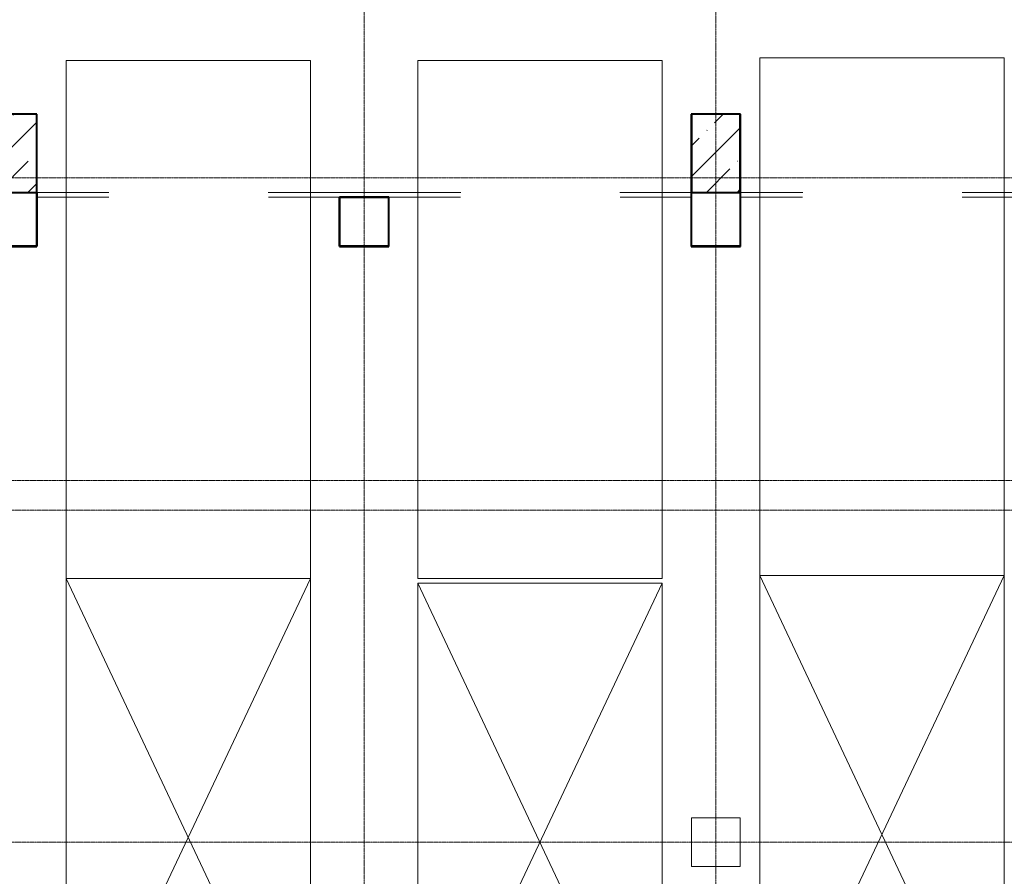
# Model space of a CAD drawing. Header units: millimetres. Extents: x -111 to 116289, y -9307 to 73893.
# Tile 100 of 128: x 56848 to 66926, y 46965 to 55732. Entities that reach past the tile are written whole.
import ezdxf

# ---------------------------------------------------------------- set-up
doc = ezdxf.new("R2010")
doc.units = ezdxf.units.MM
doc.linetypes.add('ADSK_Линия сетки', pattern=[25, 20, -2.5, 0, -2.5])
doc.linetypes.add('ADSK_Линия сетки_2_', pattern=[25, 20, -2.5, 0, -2.5])
for name, color, linetype, lineweight in [('Несущие колонны', 7, 'Continuous', 18), ('Оси', 7, 'Continuous', 9), ('Парковка', 7, 'Continuous', 18), ('Перекрытия', 7, 'Continuous', 18), ('Стены разрез', 7, 'Continuous', 40)]:
    doc.layers.add(name, color=color, linetype=linetype, lineweight=lineweight)

# ---------------------------------------------------------------- blocks, each defined once
blk = doc.blocks.new('199_Парковочные места 3 класса и МГН - Средний класс-5604847-Оборудование_B2_-11_400__На лист секция 5_-11_400')
at = {"layer": 'Парковка', "color": 253, "true_color": 0xaaaaaa}
for p, q in [((0, -5300), (2500, 0)), ((0, 0), (2500, -5300)), ((0, -5300), (0, 0)), ((0, 0), (2500, 0)), ((2500, 0), (2500, -5300)), ((250, -4625), (250, -4775)), ((250, -4625), (350, -4625)), ((350, -4625), (350, -4665)), ((2150, -4625), (2150, -4665)), ((2150, -4625), (2250, -4625)), ((2250, -4625), (2250, -4775)), ((300, -4665), (2200, -4665)), ((300, -4735), (2200, -4735)), ((350, -4735), (350, -4775)), ((2150, -4735), (2150, -4775)), ((250, -4775), (350, -4775)), ((2150, -4775), (2250, -4775)), ((2500, -5300), (0, -5300))]:
    blk.add_line(p, q, dxfattribs=at)
for centre, start, end in [((300, -4700), 90, 270), ((2200, -4700), 270, 90)]:
    blk.add_arc(centre, 35, start, end, dxfattribs=at)
blk = doc.blocks.new('199_Парковочные места 3 класса и МГН - Средний класс-V18-Оборудование_B2_-11_400__На лист секция 5_-11_400')
at = {"layer": 'Парковка', "color": 253, "true_color": 0xaaaaaa}
for p, q in [((0, -5300), (0, 0)), ((0, 0), (2500, 0)), ((2500, 0), (2500, -5300)), ((2500, -5300), (0, -5300))]:
    blk.add_line(p, q, dxfattribs=at)
blk = doc.blocks.new('135_SLK_GD_AR_rvt-1-Оборудование_B2_-11_400__На лист секция 5_-11_400')
at = {"layer": 'Перекрытия', "color": 253, "true_color": 0xaaaaaa}
for p, q in [((-13022560, -9277450), (-13021821, -9277450)), ((-13021822, -9277500), (-13022560, -9277500)), ((-13022560, -9277500), (-13022560, -9278000)), ((-13020191, -9277450), (-13018221, -9277450)), ((-13019460, -9277500), (-13020190, -9277500)), ((-13019460, -9278000), (-13019460, -9277500)), ((-13018222, -9277500), (-13018960, -9277500)), ((-13018960, -9277500), (-13018960, -9278000)), ((-13016591, -9277450), (-13015860, -9277450)), ((-13015860, -9277500), (-13016590, -9277500)), ((-13015860, -9278000), (-13015860, -9277500)), ((-13015360, -9277450), (-13014721, -9277450)), ((-13014722, -9277500), (-13015360, -9277500)), ((-13015360, -9277500), (-13015360, -9278000)), ((-13013090, -9277450), (-13008660, -9277450)), ((-13012260, -9277500), (-13013090, -9277500)), ((-13022560, -9278000), (-13023060, -9278000)), ((-13018960, -9278000), (-13019460, -9278000)), ((-13015360, -9278000), (-13015860, -9278000)), ((-13015860, -9283850), (-13015360, -9283850)), ((-13015860, -9284350), (-13015860, -9283850)), ((-13015360, -9283850), (-13015360, -9284350)), ((-13015360, -9284350), (-13015860, -9284350))]:
    blk.add_line(p, q, dxfattribs=at)
at = {"layer": 'Стены разрез', "color": 253, "true_color": 0xaaaaaa}
for p, q in [((-13022558, -9276648), (-13023062, -9276648)), ((-13022558, -9276650), (-13022558, -9276648)), ((-13022558, -9278002), (-13022558, -9276650)), ((-13015358, -9276648), (-13015862, -9276648)), ((-13015862, -9276648), (-13015862, -9276650)), ((-13015862, -9276650), (-13015862, -9278000)), ((-13015358, -9276650), (-13015358, -9276648)), ((-13015358, -9278002), (-13015358, -9276650)), ((-13022560, -9277450), (-13022560, -9278000)), ((-13018958, -9277498), (-13019462, -9277498)), ((-13019462, -9277498), (-13019462, -9277500)), ((-13019462, -9277500), (-13019462, -9278000)), ((-13019460, -9277500), (-13018960, -9277500)), ((-13019460, -9278000), (-13019460, -9277500)), ((-13018960, -9277500), (-13018960, -9278000)), ((-13018958, -9277500), (-13018958, -9277498)), ((-13018958, -9278002), (-13018958, -9277500)), ((-13015860, -9278000), (-13015860, -9277450)), ((-13015360, -9277450), (-13015360, -9278000)), ((-13023062, -9278002), (-13022560, -9278002)), ((-13022560, -9278000), (-13023060, -9278000)), ((-13022560, -9278002), (-13022558, -9278002)), ((-13019462, -9278000), (-13019462, -9278002)), ((-13019462, -9278002), (-13018960, -9278002)), ((-13018960, -9278000), (-13019460, -9278000)), ((-13018960, -9278002), (-13018958, -9278002)), ((-13015862, -9278000), (-13015862, -9278002)), ((-13015862, -9278002), (-13015360, -9278002)), ((-13015360, -9278000), (-13015860, -9278000)), ((-13015360, -9278002), (-13015358, -9278002))]:
    blk.add_line(p, q, dxfattribs=at)
at = {"layer": 'Парковка', "color": 253, "lineweight": 18, "true_color": 0xaaaaaa}
for name, p in [('199_Парковочные места 3 класса и МГН - Средний класс-V18-Оборудование_B2_-11_400__На лист секция 5_-11_400', (-13022260, -9276100)), ('199_Парковочные места 3 класса и МГН - Средний класс-V18-Оборудование_B2_-11_400__На лист секция 5_-11_400', (-13018660, -9276100)), ('199_Парковочные места 3 класса и МГН - Средний класс-V18-Оборудование_B2_-11_400__На лист секция 5_-11_400', (-13015160, -9276072)), ('199_Парковочные места 3 класса и МГН - Средний класс-5604847-Оборудование_B2_-11_400__На лист секция 5_-11_400', (-13015160, -9281372)), ('199_Парковочные места 3 класса и МГН - Средний класс-5604847-Оборудование_B2_-11_400__На лист секция 5_-11_400', (-13022260, -9281400)), ('199_Парковочные места 3 класса и МГН - Средний класс-5604847-Оборудование_B2_-11_400__На лист секция 5_-11_400', (-13018660, -9281450))]:
    blk.add_blockref(name, p, dxfattribs=at)
blk = doc.blocks.new('Бетон-Прямоугольная-Колонна - CLM_Подземные этажи_В40-500х800-V51-Оборудование_B2_-11_400__На лист секция 5_-11_400')
at = {"layer": 'Несущие колонны', "lineweight": 9, "true_color": 0xaaaaaa}
h = blk.add_hatch(dxfattribs=at)
h.set_pattern_fill('FP_15', color=253, style=0, pattern_type=2)
h.set_pattern_definition([(45, (13022809.66, 9277050.3), (-314.308964, 314.308964), []), (45, (13023123.97, 9277050.3), (-314.308964, 314.308964), [555.625, -111.125, 3.353, -107.772])])
h.paths.add_polyline_path([(250, -400), (250, 400), (-250, 400), (-250, -400)])
at = {"layer": 'Несущие колонны', "color": 253, "lineweight": 40, "true_color": 0xaaaaaa}
for p, q in [((250, 400), (-250, 400)), ((-250, 400), (-250, -400)), ((250, -400), (250, 400)), ((-250, -400), (250, -400))]:
    blk.add_line(p, q, dxfattribs=at)
blk = doc.blocks.new('Бетон-Прямоугольная-Колонна - CLM_Подземные этажи_В40-500х800-V52-Оборудование_B2_-11_400__На лист секция 5_-11_400')
at = {"layer": 'Несущие колонны', "lineweight": 9, "true_color": 0xaaaaaa}
h = blk.add_hatch(dxfattribs=at)
h.set_pattern_fill('FP_16', color=253, style=0, pattern_type=2)
h.set_pattern_definition([(45, (13015609.66, 9277050.3), (-314.308964, 314.308964), []), (45, (13015923.97, 9277050.3), (-314.308964, 314.308964), [555.625, -111.125, 3.353, -107.772])])
h.paths.add_polyline_path([(250, -400), (250, 400), (-250, 400), (-250, -400)])
at = {"layer": 'Несущие колонны', "color": 253, "lineweight": 40, "true_color": 0xaaaaaa}
for p, q in [((250, 400), (-250, 400)), ((-250, 400), (-250, -400)), ((250, -400), (250, 400)), ((-250, -400), (250, -400))]:
    blk.add_line(p, q, dxfattribs=at)
blk = doc.blocks.new('135_SLK_GD_KR_rvt-1-Оборудование_B2_-11_400__На лист секция 5_-11_400')
at = {"layer": 'Оси', "color": 254, "linetype": 'ADSK_Линия сетки_2_', "true_color": 0xe5e5e5}
blk.add_line((-13076977, -9280400), (-12975235, -9280400), dxfattribs=at)
at = {"layer": 'Несущие колонны', "color": 253, "lineweight": 18, "true_color": 0xaaaaaa}
for name, p in [('Бетон-Прямоугольная-Колонна - CLM_Подземные этажи_В40-500х800-V51-Оборудование_B2_-11_400__На лист секция 5_-11_400', (-13022810, -9277050)), ('Бетон-Прямоугольная-Колонна - CLM_Подземные этажи_В40-500х800-V52-Оборудование_B2_-11_400__На лист секция 5_-11_400', (-13015610, -9277050))]:
    blk.add_blockref(name, p, dxfattribs=at)
blk = doc.blocks.new('A$Cffbd38bb')
at = {"layer": 'Оси', "color": 253, "linetype": 'ADSK_Линия сетки', "true_color": 0xaaaaaa}
for p, q in [((58567, 800), (58567, 71114)), ((62167, 800), (62167, 71114)), ((106567, 53029), (800, 53029)), ((106567, 49629), (800, 49629)), ((106567, 46229), (800, 46229))]:
    blk.add_line(p, q, dxfattribs=at)
at = {"lineweight": 5}
for name in ['135_SLK_GD_KR_rvt-1-Оборудование_B2_-11_400__На лист секция 5_-11_400', '135_SLK_GD_AR_rvt-1-Оборудование_B2_-11_400__На лист секция 5_-11_400']:
    blk.add_blockref(name, (13077777, 9330330), dxfattribs=at)

msp = doc.modelspace()

# ---------------------------------------------------------------- block references
msp.add_blockref('A$Cffbd38bb', (1806, 1084))

doc.saveas('drawing.dxf')
